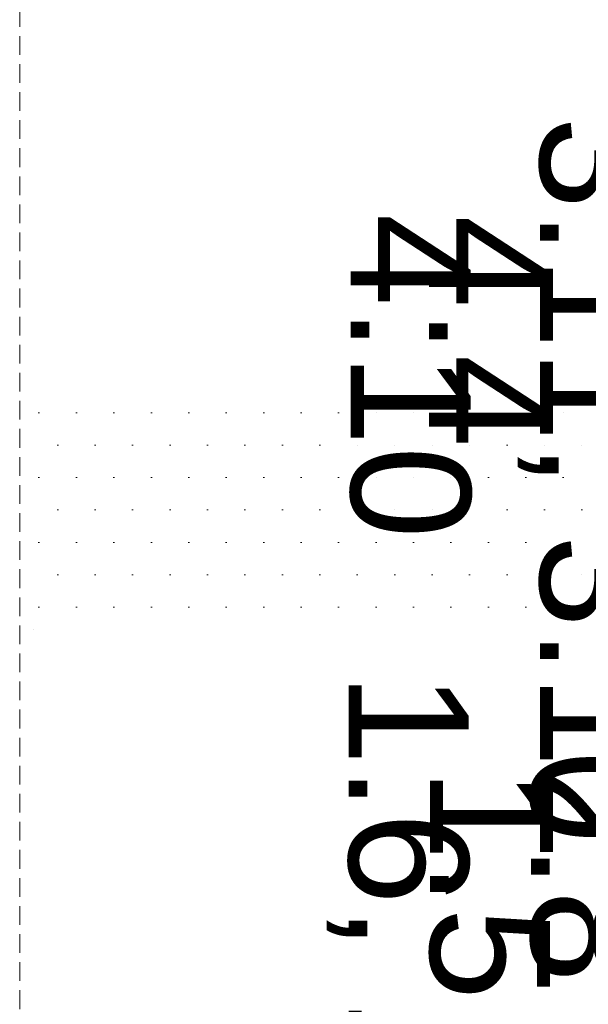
# Model space of a CAD drawing. Header units: millimetres. Extents: x 42175 to 97175, y 10092 to 468192.
# Tile 195 of 235: x 79390 to 80908, y 25913 to 28544. Entities that reach past the tile are written whole.
import ezdxf

# ---------------------------------------------------------------- set-up
doc = ezdxf.new("R2010")
doc.units = ezdxf.units.MM
doc.linetypes.add('DASHED', pattern=[0.75, 0.5, -0.25])
doc.linetypes.add('Wipeout_Contour', pattern=[1000, 0, -1000])
for name, color, linetype in [('#klimartzacja', 8, 'Continuous'), ('Konstrukcja - Siatka mod', 8, 'Continuous'), ('Konstrukcja - Ściany nośne wew..P', 8, 'Continuous')]:
    doc.layers.add(name, color=color, linetype=linetype)
doc.styles.add('STYL_AUTOMATYCZNY_1', font='ARIALN.TTF')

msp = doc.modelspace()

# ---------------------------------------------------------------- hatches: boundary and pattern name
at = {"layer": 'Konstrukcja - Ściany nośne wew..P', "linetype": 'Continuous', "lineweight": 15}
h = msp.add_hatch(dxfattribs=at)
h.set_pattern_fill('Tynk_0007', color=8, style=0, pattern_type=2)
h.set_pattern_definition([(0, (-175208.59, 306786.62), (0, 173.20508), [0, -100]), (0, (-175158.59, 306873.22), (0, 173.20508), [0, -100])])
h.paths.add_polyline_path([(79427.1, 26913.4), (80905, 26913.4), (80905, 27500.7), (79427.1, 27500.7)])

# ---------------------------------------------------------------- linework, layer by layer
at = {"layer": 'Konstrukcja - Siatka mod', "color": 8, "linetype": 'DASHED', "lineweight": 13, "ltscale": 100}
msp.add_line((79390, 16600), (79390, 33564.8), dxfattribs=at)
at = {"layer": 'Konstrukcja - Ściany nośne wew..P', "color": 8, "linetype": 'Wipeout_Contour', "lineweight": 13, "ltscale": 100, "flags": 128}
msp.add_lwpolyline([(79427.1, 26913.4), (80905, 26913.4), (80905, 27500.7), (79427.1, 27500.7)], close=True, dxfattribs=at)

# ---------------------------------------------------------------- texts
at = {"layer": '#klimartzacja', "color": 8, "linetype": 'Continuous', "lineweight": 35, "char_height": 320, "attachment_point": 7, "rotation": 270, "style": 'STYL_AUTOMATYCZNY_1'}
for s, insert in [('\\A1;{\\pql;\\fArial|b0|i0|c238|p0;\\W1.000000;3.11, 3.12}', (80719.9, 28285.3)), ('\\A1;{\\pql;\\fArial|b0|i0|c238|p0;\\W1.000000;3.9, 3.10 }', (80933.6, 28245.8)), ('\\A1;{\\pql;\\fArial|b0|i0|c238|p0;\\W1.000000;4.10}', (80269.7, 28026.2)), ('\\A1;{\\pql;\\fArial|b0|i0|c238|p0;\\W1.000000;4.4}', (80483.3, 28021.6)), ('\\A1;{\\pql;\\fArial|b0|i0|c238|p0;\\W1.000000;1.6, 1.6}', (80209.3, 26799.3)), ('\\A1;{\\pql;\\fArial|b0|i0|c238|p0;\\W1.000000;0.8}', (80750.8, 26590.8)), ('\\A1;{\\pql;\\fArial|b0|i0|c238|p0;\\W1.000000;1.5 }', (80481.5, 26544.7))]:
    msp.add_mtext(s, dxfattribs=dict(at, insert=insert))

doc.saveas('drawing.dxf')
